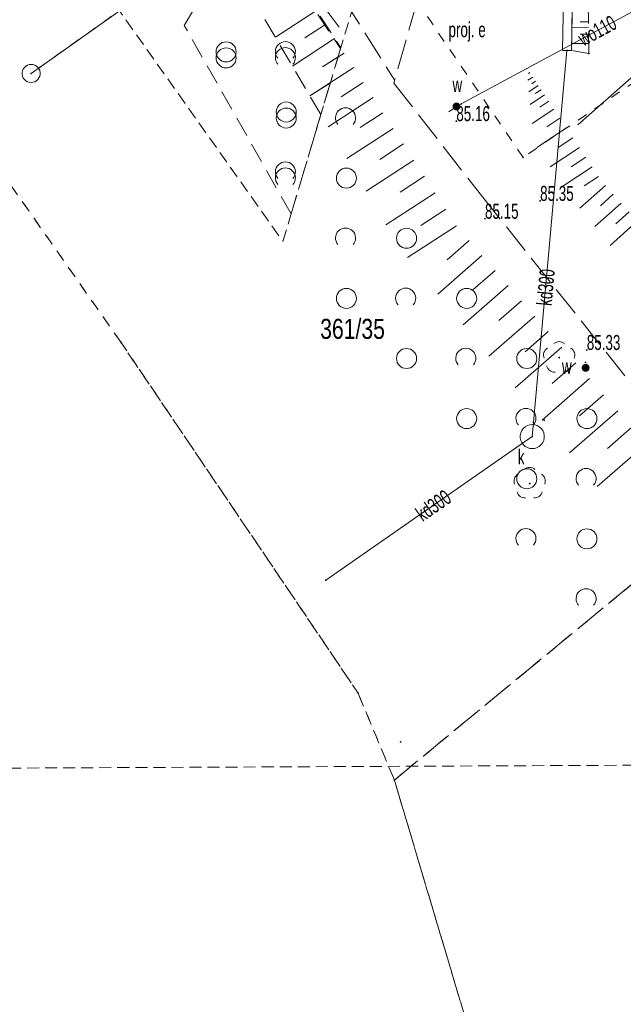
# Model space of a CAD drawing. Header units: metres. Extents: x 6541766 to 6542178, y 5894743 to 5895314.
# Tile 4 of 77: x 6541818 to 6541848, y 5894934 to 5894983. Entities that reach past the tile are written whole.
import ezdxf
from ezdxf.enums import TextEntityAlignment as Align

# ---------------------------------------------------------------- set-up
doc = ezdxf.new("R2010")
doc.units = ezdxf.units.M
for name, pattern in [('0.5_0.5', [1, 0.5, -0.5]), ('1.0_0.5', [1.5, 1, -0.5]), ('1.5_0.5', [2, 1.5, -0.5]), ('2', [0.9, 0.6, -0.3]), ('egkk-500', [2, 1.5, -0.5]), ('egug-500', [1, 0.5, -0.5])]:
    doc.linetypes.add(name, pattern=pattern)
for name, color, linetype in [('000 Inne (niezydentyfikowane)', 7, 'Continuous'), ('211-numer działki ewidencyjnej', 7, 'Continuous'), ('217-kontur klasyfikacyjny', 7, 'Continuous'), ('218-kontur użytku gruntowego', 7, 'Continuous'), ('219-działka ewidencyjna', 7, 'Continuous'), ('chodnik', 7, 'Continuous'), ('krawężnik', 7, 'Continuous'), ('latarnia - ob. projektowany-Atr17', 7, 'Continuous'), ('pikieta sztuczna-Atr2', 7, 'Continuous'), ('przewód elektroenergetyczny podziemny - ob. projektowany', 7, 'Continuous'), ('przewód kanalizacyjny', 7, 'Continuous'), ('przewód kanalizacyjny-Atr1', 7, 'Continuous'), ('przewód wodociągowy', 7, 'Continuous'), ('przewód wodociągowy-Atr1', 7, 'Continuous'), ('skarpa nieumocniona', 7, 'Continuous'), ('studnia kanalizacyjna', 7, 'Continuous'), ('studnia kanalizacyjna-Atr17', 7, 'Continuous'), ('zadrzewienie  zakrzewienie', 7, 'Continuous'), ('Zakres', 7, 'Continuous'), ('zasuwa lub zawór-Atr17', 7, 'Continuous')]:
    doc.layers.add(name, color=color, linetype=linetype)
doc.layers.add('_dr_ścieki kd', color=36, linetype='Continuous', lineweight=30)
doc.layers.add('IE - podklad', color=8, linetype='Continuous', lineweight=9)

# ---------------------------------------------------------------- blocks, each defined once
blk = doc.blocks.new('blok - sanitarne pzt chelmza ng')
at = {"linetype": 'Continuous', "lineweight": 0}
h = blk.add_hatch(color=0, dxfattribs=at)
edge = h.paths.add_edge_path()
edge.add_arc((6542339.33, 5894978.95), 0.2, 0, 360)
h = blk.add_hatch(color=0, dxfattribs=at)
edge = h.paths.add_edge_path()
edge.add_arc((6542345.77, 5894965.91), 0.2, 0, 360)
at = {"layer": '_dr_ścieki kd', "linetype": '0.5_0.5', "lineweight": 9}
blk.add_line((6542332.721, 5894990.982), (6542318.484, 5894980.866), dxfattribs=at)
at = {"layer": 'przewód elektroenergetyczny podziemny - ob. projektowany', "color": 1, "linetype": '1.5_0.5', "lineweight": 9}
for p, q in [((6542330.49, 5894989.4), (6542336.25, 5894980.25)), ((6542337.36, 5894984.2), (6542336.21, 5894980.12)), ((6542336.21, 5894980.12), (6542340.57, 5894974.51)), ((6542340.57, 5894974.51), (6542348.65, 5894964.36))]:
    blk.add_line(p, q, dxfattribs=at)
at = {"layer": 'przewód kanalizacyjny', "color": 34, "linetype": 'Continuous', "lineweight": 9}
for p, q in [((6542318.11, 5894980.6), (6542333.21, 5894991.33)), ((6542343.17, 5894963.18), (6542344.84, 5894981.75)), ((6542343.11, 5894962.48), (6542343.17, 5894963.18)), ((6542332.81, 5894955.31), (6542343.11, 5894962.48))]:
    blk.add_line(p, q, dxfattribs=at)
at = {"layer": 'przewód wodociągowy', "color": 5, "linetype": 'Continuous', "lineweight": 9}
for p, q in [((6542345.39, 5894978.04), (6542357.68, 5894988.93)), ((6542353.65, 5894986.67), (6542339.57, 5894979.08)), ((6542339.33, 5894978.95), (6542338.94, 5894978.69)), ((6542339.57, 5894979.08), (6542339.33, 5894978.95))]:
    blk.add_line(p, q, dxfattribs=at)
at = {"layer": 'studnia kanalizacyjna', "color": 34, "linetype": 'Continuous', "lineweight": 9}
for p, q in [((6542317.68, 5894980.74), (6542317.72, 5894980.82)), ((6542317.72, 5894980.82), (6542317.78, 5894980.9)), ((6542317.78, 5894980.9), (6542317.85, 5894980.96)), ((6542317.85, 5894980.96), (6542317.93, 5894981.01)), ((6542317.93, 5894981.01), (6542318.02, 5894981.04)), ((6542318.02, 5894981.04), (6542318.11, 5894981.05)), ((6542318.11, 5894981.05), (6542318.2, 5894981.04)), ((6542318.2, 5894981.04), (6542318.29, 5894981.01)), ((6542318.29, 5894981.01), (6542318.37, 5894980.96)), ((6542318.37, 5894980.96), (6542318.44, 5894980.9)), ((6542318.44, 5894980.9), (6542318.5, 5894980.83)), ((6542318.5, 5894980.83), (6542318.54, 5894980.74)), ((6542317.66, 5894980.65), (6542317.68, 5894980.74)), ((6542317.66, 5894980.55), (6542317.66, 5894980.65)), ((6542317.68, 5894980.46), (6542317.66, 5894980.55)), ((6542317.72, 5894980.37), (6542317.68, 5894980.46)), ((6542317.78, 5894980.3), (6542317.72, 5894980.37)), ((6542318.5, 5894980.38), (6542318.44, 5894980.3)), ((6542318.54, 5894980.46), (6542318.5, 5894980.38)), ((6542318.54, 5894980.74), (6542318.56, 5894980.65)), ((6542318.56, 5894980.55), (6542318.54, 5894980.46)), ((6542318.56, 5894980.65), (6542318.56, 5894980.55)), ((6542317.85, 5894980.24), (6542317.78, 5894980.3)), ((6542317.93, 5894980.19), (6542317.85, 5894980.24)), ((6542318.02, 5894980.16), (6542317.93, 5894980.19)), ((6542318.11, 5894980.15), (6542318.02, 5894980.16)), ((6542318.2, 5894980.16), (6542318.11, 5894980.15)), ((6542318.29, 5894980.19), (6542318.2, 5894980.16)), ((6542318.37, 5894980.24), (6542318.29, 5894980.19)), ((6542318.44, 5894980.3), (6542318.37, 5894980.24)), ((6542342.54, 5894962.67), (6542342.51, 5894962.54)), ((6542342.59, 5894962.78), (6542342.54, 5894962.67)), ((6542342.66, 5894962.88), (6542342.59, 5894962.78)), ((6542342.76, 5894962.97), (6542342.66, 5894962.88)), ((6542342.87, 5894963.03), (6542342.76, 5894962.97)), ((6542342.99, 5894963.07), (6542342.87, 5894963.03)), ((6542343.11, 5894963.08), (6542342.99, 5894963.07)), ((6542343.23, 5894963.07), (6542343.11, 5894963.08)), ((6542343.35, 5894963.03), (6542343.23, 5894963.07)), ((6542343.46, 5894962.97), (6542343.35, 5894963.03)), ((6542343.56, 5894962.88), (6542343.46, 5894962.97)), ((6542343.63, 5894962.78), (6542343.56, 5894962.88)), ((6542343.68, 5894962.67), (6542343.63, 5894962.78)), ((6542343.71, 5894962.54), (6542343.68, 5894962.67)), ((6542342.51, 5894962.54), (6542342.51, 5894962.42)), ((6542342.51, 5894962.42), (6542342.54, 5894962.29)), ((6542342.54, 5894962.29), (6542342.59, 5894962.18)), ((6542342.59, 5894962.18), (6542342.66, 5894962.08)), ((6542343.56, 5894962.08), (6542343.63, 5894962.18)), ((6542343.63, 5894962.18), (6542343.68, 5894962.29)), ((6542343.68, 5894962.29), (6542343.71, 5894962.42)), ((6542343.71, 5894962.42), (6542343.71, 5894962.54)), ((6542342.66, 5894962.08), (6542342.76, 5894961.99)), ((6542342.76, 5894961.99), (6542342.87, 5894961.93)), ((6542342.87, 5894961.93), (6542342.99, 5894961.89)), ((6542342.99, 5894961.89), (6542343.11, 5894961.88)), ((6542343.11, 5894961.88), (6542343.23, 5894961.89)), ((6542343.23, 5894961.89), (6542343.35, 5894961.93)), ((6542343.35, 5894961.93), (6542343.46, 5894961.99)), ((6542343.46, 5894961.99), (6542343.56, 5894962.08))]:
    blk.add_line(p, q, dxfattribs=at)
at = {"layer": 'przewód kanalizacyjny-Atr1', "color": 34, "lineweight": 9, "width": 0.667}
for rotation, p in [(84.861, (6542343.7, 5894969.02)), (34.842, (6542337.43, 5894958.52))]:
    blk.add_text('kd300', height=0.75, rotation=rotation, dxfattribs=at).set_placement(p, align=Align.MIDDLE_LEFT)
at = {"layer": 'przewód wodociągowy-Atr1', "color": 5, "lineweight": 9, "width": 0.667}
blk.add_text('wo110', height=0.75, rotation=28.328, dxfattribs=at).set_placement((6542345.48, 5894982.27), align=Align.MIDDLE_LEFT)
at = {"layer": 'studnia kanalizacyjna-Atr17', "color": 34, "lineweight": 9, "width": 0.667}
blk.add_text('k', height=0.75, dxfattribs=at).set_placement((6542342.39, 5894961.09))
at = {"layer": 'zasuwa lub zawór-Atr17', "color": 5, "lineweight": 9, "width": 0.667}
for p in [(6542339.13, 5894979.67), (6542344.59, 5894965.6)]:
    blk.add_text('w', height=0.75, dxfattribs=at).set_placement(p)
blk = doc.blocks.new('blok - podklad szary rfqfqw')
at = {"color": 8, "linetype": 'Continuous', "lineweight": 9}
for centre in [(6541827.836, 5894981.676), (6541827.836, 5894981.376), (6541830.836, 5894978.676), (6541830.836, 5894978.376), (6541833.836, 5894975.376), (6541836.836, 5894972.376), (6541833.836, 5894969.376), (6541839.836, 5894969.376), (6541836.836, 5894966.376), (6541842.836, 5894966.376), (6541839.836, 5894963.376), (6541845.836, 5894963.376), (6541842.836, 5894960.376), (6541845.836, 5894957.376)]:
    blk.add_circle(centre, 0.5, dxfattribs=at)
for centre, radius, start, end in [((6541830.794, 5894981.687), 0.5, 318.85, 221.162), ((6541830.794, 5894981.387), 0.5, 318.85, 221.162), ((6541833.794, 5894978.387), 0.5, 318.85, 221.162), ((6541830.794, 5894975.687), 0.5, 318.85, 221.162), ((6541830.794, 5894975.387), 0.5, 318.85, 221.162), ((6541833.794, 5894972.387), 0.5, 318.85, 221.162), ((6541836.794, 5894969.387), 0.5, 318.85, 221.162), ((6541844.45, 5894966.82), 0.4, 49.272, 130.728), ((6541839.794, 5894966.387), 0.5, 318.85, 221.162), ((6541844.07, 5894966.544), 0.4, 121.308, 202.548), ((6541844.83, 5894966.544), 0.4, 337.452, 58.692), ((6541844.215, 5894966.096), 0.4, 193.221, 274.871), ((6541844.685, 5894966.096), 0.4, 265.129, 346.779), ((6541842.794, 5894963.387), 0.5, 318.85, 221.162), ((6541842.98, 5894960.54), 0.4, 49.272, 130.728), ((6541845.794, 5894960.387), 0.5, 318.85, 221.162), ((6541842.6, 5894960.264), 0.4, 121.308, 202.548), ((6541843.36, 5894960.264), 0.4, 337.452, 58.692), ((6541842.745, 5894959.816), 0.4, 193.221, 274.871), ((6541843.215, 5894959.816), 0.4, 265.129, 346.779), ((6541842.794, 5894957.387), 0.5, 318.85, 221.162), ((6541845.794, 5894954.387), 0.5, 318.85, 221.162)]:
    blk.add_arc(centre, radius, start, end, dxfattribs=at)
at = {"color": 8, "linetype": 'Continuous', "lineweight": 9, "extrusion": (0, 0, -1)}
for points in [[(-6541844.808, 5894981.782), (-6541844.84, 5894981.705), (-6541844.84, 5894981.795)], [(-6541844.84, 5894981.795), (-6541844.84, 5894981.705), (-6541844.872, 5894981.718)], [(-6541844.84, 5894981.795), (-6541844.872, 5894981.718), (-6541844.872, 5894981.782)], [(-6541844.808, 5894981.718), (-6541844.808, 5894981.782), (-6541844.795, 5894981.75)], [(-6541844.808, 5894981.782), (-6541844.808, 5894981.718), (-6541844.84, 5894981.705)], [(-6541844.872, 5894981.782), (-6541844.872, 5894981.718), (-6541844.885, 5894981.75)], [(-6541845.898, 5894981.568), (-6541845.898, 5894981.632), (-6541845.885, 5894981.6)], [(-6541845.898, 5894981.632), (-6541845.93, 5894981.555), (-6541845.93, 5894981.645)], [(-6541845.898, 5894981.632), (-6541845.898, 5894981.568), (-6541845.93, 5894981.555)], [(-6541845.93, 5894981.645), (-6541845.93, 5894981.555), (-6541845.962, 5894981.568)], [(-6541845.93, 5894981.645), (-6541845.962, 5894981.568), (-6541845.962, 5894981.632)], [(-6541845.962, 5894981.632), (-6541845.962, 5894981.568), (-6541845.975, 5894981.6)], [(-6541818.074, 5894980.574), (-6541818.084, 5894980.636), (-6541818.066, 5894980.607)], [(-6541818.084, 5894980.636), (-6541818.074, 5894980.574), (-6541818.103, 5894980.556)], [(-6541818.084, 5894980.636), (-6541818.103, 5894980.556), (-6541818.117, 5894980.644)], [(-6541818.117, 5894980.644), (-6541818.103, 5894980.556), (-6541818.136, 5894980.564)], [(-6541818.117, 5894980.644), (-6541818.136, 5894980.564), (-6541818.146, 5894980.626)], [(-6541818.146, 5894980.626), (-6541818.136, 5894980.564), (-6541818.154, 5894980.593)], [(-6541839.298, 5894978.918), (-6541839.298, 5894978.982), (-6541839.285, 5894978.95)], [(-6541839.298, 5894978.982), (-6541839.33, 5894978.905), (-6541839.33, 5894978.995)], [(-6541839.298, 5894978.982), (-6541839.298, 5894978.918), (-6541839.33, 5894978.905)], [(-6541839.33, 5894978.995), (-6541839.33, 5894978.905), (-6541839.362, 5894978.918)], [(-6541839.33, 5894978.995), (-6541839.362, 5894978.918), (-6541839.362, 5894978.982)], [(-6541839.362, 5894978.982), (-6541839.362, 5894978.918), (-6541839.375, 5894978.95)], [(-6541839.53, 5894979.059), (-6541839.549, 5894979.12), (-6541839.527, 5894979.093)], [(-6541839.549, 5894979.12), (-6541839.53, 5894979.059), (-6541839.557, 5894979.037)], [(-6541839.549, 5894979.12), (-6541839.557, 5894979.037), (-6541839.583, 5894979.123)], [(-6541839.583, 5894979.123), (-6541839.557, 5894979.037), (-6541839.591, 5894979.04)], [(-6541839.583, 5894979.123), (-6541839.591, 5894979.04), (-6541839.61, 5894979.101)], [(-6541839.61, 5894979.101), (-6541839.591, 5894979.04), (-6541839.613, 5894979.067)], [(-6541839.288, 5894978.188), (-6541839.288, 5894978.252), (-6541839.275, 5894978.22)], [(-6541839.288, 5894978.252), (-6541839.32, 5894978.175), (-6541839.32, 5894978.265)], [(-6541839.288, 5894978.252), (-6541839.288, 5894978.188), (-6541839.32, 5894978.175)], [(-6541839.32, 5894978.265), (-6541839.32, 5894978.175), (-6541839.352, 5894978.188)], [(-6541839.32, 5894978.265), (-6541839.352, 5894978.188), (-6541839.352, 5894978.252)], [(-6541839.352, 5894978.252), (-6541839.352, 5894978.188), (-6541839.365, 5894978.22)], [(-6541842.618, 5894976.378), (-6541842.618, 5894976.442), (-6541842.605, 5894976.41)], [(-6541842.618, 5894976.442), (-6541842.65, 5894976.365), (-6541842.65, 5894976.455)], [(-6541842.618, 5894976.442), (-6541842.618, 5894976.378), (-6541842.65, 5894976.365)], [(-6541842.65, 5894976.455), (-6541842.65, 5894976.365), (-6541842.682, 5894976.378)], [(-6541842.65, 5894976.455), (-6541842.682, 5894976.378), (-6541842.682, 5894976.442)], [(-6541842.682, 5894976.442), (-6541842.682, 5894976.378), (-6541842.695, 5894976.41)], [(-6541843.468, 5894974.208), (-6541843.468, 5894974.272), (-6541843.455, 5894974.24)], [(-6541843.468, 5894974.272), (-6541843.5, 5894974.195), (-6541843.5, 5894974.285)], [(-6541843.468, 5894974.272), (-6541843.468, 5894974.208), (-6541843.5, 5894974.195)], [(-6541843.5, 5894974.285), (-6541843.5, 5894974.195), (-6541843.532, 5894974.208)], [(-6541843.5, 5894974.285), (-6541843.532, 5894974.208), (-6541843.532, 5894974.272)], [(-6541843.532, 5894974.272), (-6541843.532, 5894974.208), (-6541843.545, 5894974.24)], [(-6541840.718, 5894973.318), (-6541840.718, 5894973.382), (-6541840.705, 5894973.35)], [(-6541840.718, 5894973.382), (-6541840.75, 5894973.305), (-6541840.75, 5894973.395)], [(-6541840.718, 5894973.382), (-6541840.718, 5894973.318), (-6541840.75, 5894973.305)], [(-6541840.75, 5894973.395), (-6541840.75, 5894973.305), (-6541840.782, 5894973.318)], [(-6541840.75, 5894973.395), (-6541840.782, 5894973.318), (-6541840.782, 5894973.382)], [(-6541840.782, 5894973.382), (-6541840.782, 5894973.318), (-6541840.795, 5894973.35)], [(-6541822.568, 5894967.138), (-6541822.568, 5894967.202), (-6541822.555, 5894967.17)], [(-6541822.568, 5894967.202), (-6541822.6, 5894967.125), (-6541822.6, 5894967.215)], [(-6541822.568, 5894967.202), (-6541822.568, 5894967.138), (-6541822.6, 5894967.125)], [(-6541822.6, 5894967.215), (-6541822.6, 5894967.125), (-6541822.632, 5894967.138)], [(-6541822.6, 5894967.215), (-6541822.632, 5894967.138), (-6541822.632, 5894967.202)], [(-6541822.632, 5894967.202), (-6541822.632, 5894967.138), (-6541822.645, 5894967.17)], [(-6541845.798, 5894966.768), (-6541845.798, 5894966.832), (-6541845.785, 5894966.8)], [(-6541845.798, 5894966.832), (-6541845.83, 5894966.755), (-6541845.83, 5894966.845)], [(-6541845.798, 5894966.832), (-6541845.798, 5894966.768), (-6541845.83, 5894966.755)], [(-6541845.83, 5894966.845), (-6541845.83, 5894966.755), (-6541845.862, 5894966.768)], [(-6541845.83, 5894966.845), (-6541845.862, 5894966.768), (-6541845.862, 5894966.832)], [(-6541845.862, 5894966.832), (-6541845.862, 5894966.768), (-6541845.875, 5894966.8)], [(-6541844.415, 5894966.385), (-6541844.415, 5894966.455), (-6541844.4, 5894966.42)], [(-6541844.415, 5894966.455), (-6541844.45, 5894966.37), (-6541844.45, 5894966.47)], [(-6541844.415, 5894966.455), (-6541844.415, 5894966.385), (-6541844.45, 5894966.37)], [(-6541844.45, 5894966.47), (-6541844.45, 5894966.37), (-6541844.485, 5894966.385)], [(-6541844.45, 5894966.47), (-6541844.485, 5894966.385), (-6541844.485, 5894966.455)], [(-6541844.485, 5894966.455), (-6541844.485, 5894966.385), (-6541844.5, 5894966.42)], [(-6541845.738, 5894966.148), (-6541845.738, 5894966.212), (-6541845.725, 5894966.18)], [(-6541845.738, 5894966.212), (-6541845.77, 5894966.135), (-6541845.77, 5894966.225)], [(-6541845.738, 5894966.212), (-6541845.738, 5894966.148), (-6541845.77, 5894966.135)], [(-6541845.77, 5894966.225), (-6541845.77, 5894966.135), (-6541845.802, 5894966.148)], [(-6541845.77, 5894966.225), (-6541845.802, 5894966.148), (-6541845.802, 5894966.212)], [(-6541845.802, 5894966.212), (-6541845.802, 5894966.148), (-6541845.815, 5894966.18)], [(-6541843.138, 5894963.148), (-6541843.138, 5894963.212), (-6541843.125, 5894963.18)], [(-6541843.138, 5894963.212), (-6541843.17, 5894963.135), (-6541843.17, 5894963.225)], [(-6541843.138, 5894963.212), (-6541843.138, 5894963.148), (-6541843.17, 5894963.135)], [(-6541843.17, 5894963.225), (-6541843.17, 5894963.135), (-6541843.202, 5894963.148)], [(-6541843.17, 5894963.225), (-6541843.202, 5894963.148), (-6541843.202, 5894963.212)], [(-6541843.202, 5894963.212), (-6541843.202, 5894963.148), (-6541843.215, 5894963.18)], [(-6541843.668, 5894963.268), (-6541843.668, 5894963.332), (-6541843.655, 5894963.3)], [(-6541843.668, 5894963.332), (-6541843.7, 5894963.255), (-6541843.7, 5894963.345)], [(-6541843.668, 5894963.332), (-6541843.668, 5894963.268), (-6541843.7, 5894963.255)], [(-6541843.7, 5894963.345), (-6541843.7, 5894963.255), (-6541843.732, 5894963.268)], [(-6541843.7, 5894963.345), (-6541843.732, 5894963.268), (-6541843.732, 5894963.332)], [(-6541843.732, 5894963.332), (-6541843.732, 5894963.268), (-6541843.745, 5894963.3)], [(-6541843.078, 5894962.448), (-6541843.078, 5894962.512), (-6541843.065, 5894962.48)], [(-6541843.078, 5894962.512), (-6541843.11, 5894962.435), (-6541843.11, 5894962.525)], [(-6541843.078, 5894962.512), (-6541843.078, 5894962.448), (-6541843.11, 5894962.435)], [(-6541843.11, 5894962.525), (-6541843.11, 5894962.435), (-6541843.142, 5894962.448)], [(-6541843.11, 5894962.525), (-6541843.142, 5894962.448), (-6541843.142, 5894962.512)], [(-6541843.142, 5894962.512), (-6541843.142, 5894962.448), (-6541843.155, 5894962.48)], [(-6541842.945, 5894960.105), (-6541842.945, 5894960.175), (-6541842.93, 5894960.14)], [(-6541842.945, 5894960.175), (-6541842.98, 5894960.09), (-6541842.98, 5894960.19)], [(-6541842.945, 5894960.175), (-6541842.945, 5894960.105), (-6541842.98, 5894960.09)], [(-6541842.98, 5894960.19), (-6541842.98, 5894960.09), (-6541843.015, 5894960.105)], [(-6541842.98, 5894960.19), (-6541843.015, 5894960.105), (-6541843.015, 5894960.175)], [(-6541843.015, 5894960.175), (-6541843.015, 5894960.105), (-6541843.03, 5894960.14)], [(-6541832.778, 5894955.278), (-6541832.778, 5894955.342), (-6541832.765, 5894955.31)], [(-6541832.778, 5894955.342), (-6541832.81, 5894955.265), (-6541832.81, 5894955.355)], [(-6541832.778, 5894955.342), (-6541832.778, 5894955.278), (-6541832.81, 5894955.265)], [(-6541832.81, 5894955.355), (-6541832.81, 5894955.265), (-6541832.842, 5894955.278)], [(-6541832.81, 5894955.355), (-6541832.842, 5894955.278), (-6541832.842, 5894955.342)], [(-6541832.842, 5894955.342), (-6541832.842, 5894955.278), (-6541832.855, 5894955.31)], [(-6541834.388, 5894949.648), (-6541834.388, 5894949.712), (-6541834.375, 5894949.68)], [(-6541834.388, 5894949.712), (-6541834.42, 5894949.635), (-6541834.42, 5894949.725)], [(-6541834.388, 5894949.712), (-6541834.388, 5894949.648), (-6541834.42, 5894949.635)], [(-6541834.42, 5894949.725), (-6541834.42, 5894949.635), (-6541834.452, 5894949.648)], [(-6541834.42, 5894949.725), (-6541834.452, 5894949.648), (-6541834.452, 5894949.712)], [(-6541834.452, 5894949.712), (-6541834.452, 5894949.648), (-6541834.465, 5894949.68)], [(-6541836.508, 5894947.208), (-6541836.508, 5894947.272), (-6541836.495, 5894947.24)], [(-6541836.508, 5894947.272), (-6541836.54, 5894947.195), (-6541836.54, 5894947.285)], [(-6541836.508, 5894947.272), (-6541836.508, 5894947.208), (-6541836.54, 5894947.195)], [(-6541836.54, 5894947.285), (-6541836.54, 5894947.195), (-6541836.572, 5894947.208)], [(-6541836.54, 5894947.285), (-6541836.572, 5894947.208), (-6541836.572, 5894947.272)], [(-6541836.572, 5894947.272), (-6541836.572, 5894947.208), (-6541836.585, 5894947.24)], [(-6541836.198, 5894945.308), (-6541836.198, 5894945.372), (-6541836.185, 5894945.34)], [(-6541836.198, 5894945.372), (-6541836.23, 5894945.295), (-6541836.23, 5894945.385)], [(-6541836.198, 5894945.372), (-6541836.198, 5894945.308), (-6541836.23, 5894945.295)], [(-6541836.23, 5894945.385), (-6541836.23, 5894945.295), (-6541836.262, 5894945.308)], [(-6541836.23, 5894945.385), (-6541836.262, 5894945.308), (-6541836.262, 5894945.372)], [(-6541836.262, 5894945.372), (-6541836.262, 5894945.308), (-6541836.275, 5894945.34)]]:
    blk.add_solid(points, dxfattribs=at)
at = {"layer": '000 Inne (niezydentyfikowane)', "color": 8, "linetype": 'Continuous', "lineweight": 9}
for p, q in [((6541832.34, 5894983.74), (6541830.3, 5894982.41)), ((6541832.34, 5894983.74), (6541830.3, 5894982.41)), ((6541832.79, 5894983.05), (6541831.76, 5894982.37)), ((6541832.79, 5894983.05), (6541831.76, 5894982.37)), ((6541845.92, 5894982.89), (6541845.09, 5894982.88)), ((6541845.91, 5894983.18), (6541845.5, 5894983.17)), ((6541833.25, 5894982.34), (6541831.15, 5894980.97)), ((6541833.25, 5894982.34), (6541831.15, 5894980.97)), ((6541845.92, 5894982.56), (6541845.5, 5894982.56)), ((6541845.92, 5894982.1), (6541845.07, 5894982.09)), ((6541833.72, 5894981.62), (6541832.65, 5894980.93)), ((6541833.425, 5894981.43), (6541832.65, 5894980.93)), ((6541834.2, 5894980.89), (6541832.02, 5894979.48)), ((6541842.85, 5894980.85), (6541842.82, 5894980.83)), ((6541843.13, 5894980.42), (6541842.88, 5894980.26)), ((6541842.99, 5894980.64), (6541842.92, 5894980.59)), ((6541833.039, 5894980.139), (6541832.02, 5894979.48)), ((6541834.68, 5894980.15), (6541833.57, 5894979.44)), ((6541843.41, 5894980), (6541842.94, 5894979.69)), ((6541843.27, 5894980.21), (6541843.09, 5894980.09)), ((6541835.17, 5894979.4), (6541832.92, 5894977.94)), ((6541843.72, 5894979.53), (6541843, 5894979.05)), ((6541843.55, 5894979.79), (6541843.26, 5894979.6)), ((6541843.93, 5894979.21), (6541843.49, 5894978.92)), ((6541835.66, 5894978.64), (6541834.52, 5894977.9)), ((6541844.19, 5894978.82), (6541843.1, 5894978.1)), ((6541844.49, 5894978.37), (6541843.83, 5894977.93)), ((6541844.81, 5894977.88), (6541843.34, 5894976.91)), ((6541836.17, 5894977.86), (6541833.86, 5894976.36)), ((6541845.14, 5894977.39), (6541844.4, 5894976.91)), ((6541836.68, 5894977.08), (6541835.51, 5894976.31)), ((6541845.46, 5894976.91), (6541844, 5894975.94)), ((6541845.78, 5894976.42), (6541845.05, 5894975.94)), ((6541837.2, 5894976.28), (6541834.82, 5894974.73)), ((6541846.1, 5894975.94), (6541844.64, 5894974.97)), ((6541837.73, 5894975.47), (6541836.52, 5894974.68)), ((6541846.41, 5894975.46), (6541845.7, 5894974.99)), ((6541846.77, 5894975.01), (6541845.49, 5894973.88)), ((6541838.26, 5894974.65), (6541835.8, 5894973.05)), ((6541847.15, 5894974.58), (6541846.51, 5894974)), ((6541847.55, 5894974.13), (6541846.23, 5894972.97)), ((6541838.8, 5894973.82), (6541837.55, 5894973.01)), ((6541847.94, 5894973.69), (6541847.27, 5894973.09)), ((6541839.33, 5894973), (6541836.88, 5894971.41)), ((6541848.35, 5894973.23), (6541846.99, 5894972.02)), ((6541839.96, 5894972.26), (6541838.86, 5894971.3)), ((6541840.6, 5894971.52), (6541838.39, 5894969.59)), ((6541841.25, 5894970.77), (6541840.14, 5894969.8)), ((6541841.91, 5894970.02), (6541839.66, 5894968.05)), ((6541842.57, 5894969.26), (6541841.44, 5894968.27)), ((6541843.24, 5894968.49), (6541840.95, 5894966.5)), ((6541843.91, 5894967.72), (6541842.76, 5894966.71)), ((6541844.59, 5894966.94), (6541842.26, 5894964.91)), ((6541845.28, 5894966.16), (6541844.1, 5894965.13)), ((6541845.97, 5894965.37), (6541843.6, 5894963.3)), ((6541846.67, 5894964.57), (6541845.47, 5894963.52)), ((6541847.37, 5894963.76), (6541844.96, 5894961.66)), ((6541848.08, 5894962.95), (6541846.87, 5894961.89)), ((6541848.8, 5894962.13), (6541846.35, 5894959.99))]:
    blk.add_line(p, q, dxfattribs=at)
at = {"layer": '217-kontur klasyfikacyjny', "color": 8, "linetype": 'egkk-500', "lineweight": 9}
for p, q in [((6541849.62, 5894956.38), (6541836.23, 5894945.34)), ((6541836.23, 5894945.34), (6541840.52, 5894930.94))]:
    blk.add_line(p, q, dxfattribs=at)
at = {"layer": '218-kontur użytku gruntowego', "color": 8, "linetype": 'egug-500', "lineweight": 9}
for p, q in [((6541822.6, 5894967.17), (6541813.65, 5894979.94)), ((6541813.65, 5894979.94), (6541822.6, 5894967.17)), ((6541834.42, 5894949.68), (6541822.6, 5894967.17)), ((6541822.6, 5894967.17), (6541834.42, 5894949.68)), ((6541849.62, 5894956.38), (6541836.23, 5894945.34)), ((6541836.23, 5894945.34), (6541849.62, 5894956.38)), ((6541836.23, 5894945.34), (6541834.42, 5894949.68)), ((6541834.42, 5894949.68), (6541836.23, 5894945.34)), ((6541836.23, 5894945.34), (6541840.52, 5894930.94)), ((6541840.52, 5894930.94), (6541836.23, 5894945.34))]:
    blk.add_line(p, q, dxfattribs=at)
at = {"layer": '219-działka ewidencyjna', "color": 8, "linetype": '0.5_0.5', "lineweight": 9}
for p, q in [((6541842.65, 5894976.41), (6541830.19, 5894994.77)), ((6541857.4, 5894986.41), (6541842.65, 5894976.41)), ((6541822.6, 5894967.17), (6541813.65, 5894979.94)), ((6541834.42, 5894949.68), (6541822.6, 5894967.17)), ((6541849.62, 5894956.38), (6541836.23, 5894945.34)), ((6541836.23, 5894945.34), (6541834.42, 5894949.68)), ((6541840.52, 5894930.94), (6541836.23, 5894945.34))]:
    blk.add_line(p, q, dxfattribs=at)
at = {"layer": 'chodnik', "color": 8, "linetype": '1.0_0.5', "lineweight": 9}
blk.add_line((6541829.25, 5894988.49), (6541833.761, 5894982.551), dxfattribs=at)
at = {"layer": 'krawężnik', "color": 8, "linetype": 'Continuous', "lineweight": 9}
for p, q in [((6541844.77, 5894991.38), (6541844.62, 5894981.75)), ((6541845.07, 5894981.75), (6541845.21, 5894991.37)), ((6541844.62, 5894981.75), (6541845.07, 5894981.75))]:
    blk.add_line(p, q, dxfattribs=at)
at = {"layer": 'skarpa nieumocniona', "color": 8, "linetype": '1.0_0.5', "lineweight": 9}
for p, q in [((6541845.21, 5894991.37), (6541845.07, 5894981.75)), ((6541845.21, 5894991.37), (6541845.07, 5894981.75)), ((6541845.93, 5894981.6), (6541845.83, 5894991.28)), ((6541845.93, 5894981.6), (6541845.83, 5894991.28)), ((6541829.25, 5894988.49), (6541833.558, 5894981.873)), ((6541832.56, 5894978.55), (6541827.78, 5894986.69)), ((6541845.07, 5894981.75), (6541845.93, 5894981.6)), ((6541845.07, 5894981.75), (6541845.93, 5894981.6)), ((6541833.122, 5894980.417), (6541832.56, 5894978.55))]:
    blk.add_line(p, q, dxfattribs=at)
at = {"layer": 'zadrzewienie  zakrzewienie', "color": 8, "linetype": '1.0_0.5', "lineweight": 9}
for p, q in [((6541825.75, 5894983), (6541829.05, 5894988.52)), ((6541829.05, 5894988.52), (6541833.55, 5894981.85)), ((6541831.08, 5894973.59), (6541825.75, 5894983)), ((6541833.55, 5894981.85), (6541833.07, 5894980.25)), ((6541833.07, 5894980.25), (6541831.18, 5894973.93)), ((6541831.18, 5894973.93), (6541831.08, 5894973.59))]:
    blk.add_line(p, q, dxfattribs=at)
at = {"layer": 'Zakres', "color": 8, "linetype": '2', "lineweight": 9}
for p, q in [((6541777.05, 5895047.89), (6541830.67, 5894972.22)), ((6541777.05, 5895047.89), (6541830.67, 5894972.22)), ((6541777.05, 5895047.89), (6541830.67, 5894972.22)), ((6541777.05, 5895047.89), (6541830.67, 5894972.22)), ((6541830.67, 5894972.22), (6541843.02, 5895013.5)), ((6541830.67, 5894972.22), (6541843.02, 5895013.5)), ((6541830.67, 5894972.22), (6541843.02, 5895013.5)), ((6541830.67, 5894972.22), (6541843.02, 5895013.5)), ((6541799.01, 5894945.85), (6541874.51, 5894946.2))]:
    blk.add_line(p, q, dxfattribs=at)
at = {"layer": '211-numer działki ewidencyjnej', "color": 8, "linetype": 'Continuous', "lineweight": 9, "width": 0.79}
blk.add_text('361/35', height=1, dxfattribs=at).set_placement((6541832.528, 5894967.355))
at = {"layer": 'latarnia - ob. projektowany-Atr17', "color": 8, "lineweight": 9, "width": 0.667}
blk.add_text('proj. e', height=0.75, dxfattribs=at).set_placement((6541838.93, 5894982.41))
at = {"layer": 'pikieta sztuczna-Atr2', "color": 8, "lineweight": 9, "width": 0.667}
for s, p in [('85.16', (6541839.32, 5894978.22)), ('85.35', (6541843.5, 5894974.24)), ('85.15', (6541840.75, 5894973.35)), ('85.33', (6541845.83, 5894966.8))]:
    blk.add_text(s, height=0.75, dxfattribs=at).set_placement(p)

msp = doc.modelspace()

# ---------------------------------------------------------------- block references
at = {"layer": '_dr_ścieki kd', "lineweight": 9}
msp.add_blockref('blok - sanitarne pzt chelmza ng', (-500, 0), dxfattribs=at)
at = {"layer": 'IE - podklad'}
msp.add_blockref('blok - podklad szary rfqfqw', (0, 0), dxfattribs=at)

doc.saveas('drawing.dxf')
